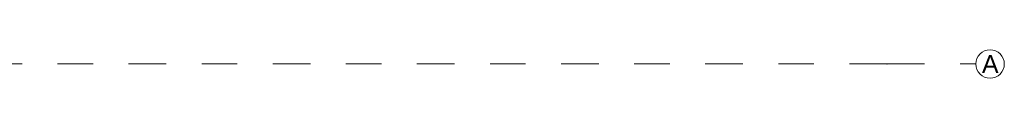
# Model space of a CAD drawing. Header units: metres. Extents: x -3.5 to 65.3, y -10.9 to 16.7.
# Tile 223 of 225: x 62.4935 to 65.265, y 0.51 to 0.59. Entities that reach past the tile are written whole.
import ezdxf

# ---------------------------------------------------------------- set-up
doc = ezdxf.new("R2010")
doc.units = ezdxf.units.M
doc.header["$MEASUREMENT"] = 0
doc.linetypes.add('Strichlinie doppelt', pattern=[0.218722, 0.105833, -0.042333, 0.028222, -0.042333])
doc.layers.add('451 - Universal.Achsen Raster', color=7, linetype='Continuous')
doc.styles.add('ERSTELLTER_STIL_1', font='txt')

msp = doc.modelspace()

# ---------------------------------------------------------------- linework, layer by layer
at = {"layer": '451 - Universal.Achsen Raster', "color": 160, "linetype": 'Strichlinie doppelt', "lineweight": 9, "true_color": 0x3232ff}
for q in [(-3.175, 0.55), (65.185, 0.55)]:
    msp.add_line((64.935, 0.55), q, dxfattribs=at)
at = {"layer": '451 - Universal.Achsen Raster', "color": 160, "linetype": 'Continuous', "lineweight": 9, "true_color": 0x3232ff}
msp.add_circle((65.225, 0.55), 0.04, dxfattribs=at)
at = {"layer": '451 - Universal.Achsen Raster', "color": 160, "linetype": 'Strichlinie doppelt', "lineweight": 9, "true_color": 0x3232ff}
msp.add_point((64.935, 0.55), dxfattribs=at)
msp.add_point((64.935, 0.55), dxfattribs=at)

# ---------------------------------------------------------------- texts
at = {"layer": '451 - Universal.Achsen Raster', "color": 160, "lineweight": 9, "true_color": 0x3232ff, "insert": (65.2022, 0.575), "char_height": 0.05, "attachment_point": 1, "style": 'ERSTELLTER_STIL_1'}
msp.add_mtext('\\A1;{\\pql;\\pt0;\\fArial|b0|i0|c0|p38;A}', dxfattribs=at)

doc.saveas('drawing.dxf')
